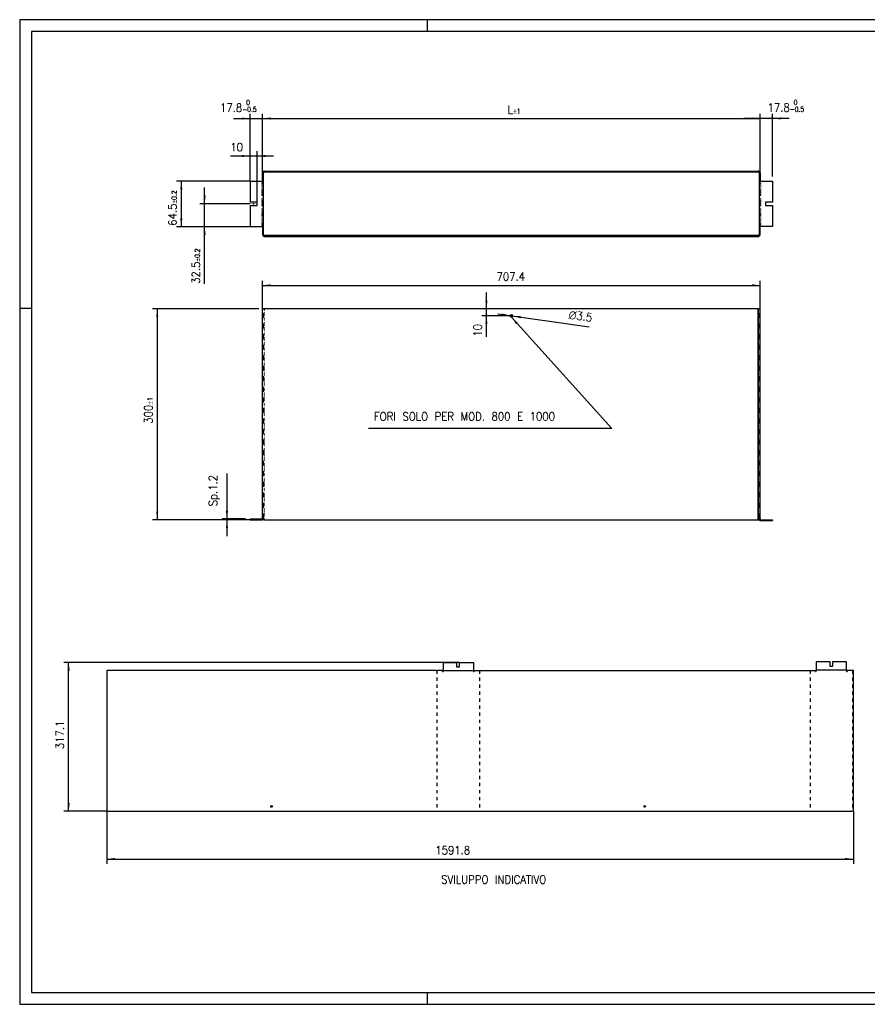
# Model space of a CAD drawing. Header units: inches. Extents: x -133 to 461, y 320 to 740.
# Tile 1 of 3: x -133 to 228, y 320 to 740. Entities that reach past the tile are written whole.
import ezdxf

# ---------------------------------------------------------------- set-up
doc = ezdxf.new("R2010")
doc.units = ezdxf.units.IN
for name, pattern in [('DASHED', [15, 7, -8]), ('DOT_CENTER', [14, 12, -1, 0, -1]), ('DOTTED', [1, 0, -1])]:
    doc.linetypes.add(name, pattern=pattern)
doc.layers.add('1', color=7, linetype='Continuous')
doc.styles.add('CONVERTER_11', font='txt.shx', dxfattribs={"width": 0.9})
doc.dimstyles.new('ME10_DIM_10', dxfattribs={"dimtxt": 11.666667, "dimasz": 11.666667, "dimexe": 6.666667, "dimexo": 0, "dimgap": 6.666667, "dimtad": 1, "dimdec": 1, "dimdsep": 46, "dimtxsty": 'CONVERTER_11', "dimsah": 1, "dimcen": 0.09, "dimclrd": 2, "dimclre": 2, "dimclrt": 7, "dimadec": 0, "dimazin": 0, "dimtfac": 1, "dimtdec": 4, "dimtix": 1, "dimtmove": 0, "dimatfit": 3, "dimfxl": 1, "dimtolj": 1, "dimtzin": 0, "dimarcsym": 0})
doc.dimstyles.new('ME10_DIM_11', dxfattribs={"dimtxt": 11.666667, "dimasz": 11.666667, "dimexe": 6.666667, "dimexo": 6.666667, "dimgap": 6.666667, "dimtad": 1, "dimdsep": 46, "dimtxsty": 'CONVERTER_11', "dimsah": 1, "dimcen": 0.09, "dimclrd": 2, "dimclre": 2, "dimclrt": 7, "dimadec": 0, "dimazin": 0, "dimtfac": 1, "dimtdec": 4, "dimtix": 1, "dimtmove": 0, "dimatfit": 3, "dimfxl": 1, "dimtolj": 1, "dimtzin": 0, "dimarcsym": 0})
doc.dimstyles.new('ME10_DIM_12', dxfattribs={"dimtxt": 11.666667, "dimasz": 11.666667, "dimexe": 6.666667, "dimexo": 6.666667, "dimgap": 6.666667, "dimtad": 1, "dimdsep": 46, "dimtxsty": 'CONVERTER_11', "dimsah": 1, "dimcen": 0.09, "dimclrd": 2, "dimclre": 2, "dimclrt": 7, "dimadec": 0, "dimazin": 0, "dimtol": 1, "dimtp": 1, "dimtm": 1, "dimtfac": 0.6, "dimtdec": 0, "dimtix": 1, "dimtmove": 0, "dimatfit": 3, "dimfxl": 1, "dimtolj": 1, "dimtzin": 0, "dimarcsym": 0})
doc.dimstyles.new('ME10_DIM_13', dxfattribs={"dimtxt": 11.666667, "dimasz": 11.666667, "dimexe": 6.666667, "dimexo": 0, "dimgap": 6.666667, "dimtad": 1, "dimdec": 1, "dimdsep": 46, "dimtxsty": 'CONVERTER_11', "dimsah": 1, "dimcen": 0.09, "dimclrd": 2, "dimclre": 2, "dimclrt": 7, "dimadec": 0, "dimazin": 0, "dimtfac": 1, "dimtdec": 4, "dimtix": 1, "dimtmove": 0, "dimatfit": 3, "dimfxl": 1, "dimtolj": 1, "dimtzin": 0, "dimarcsym": 0})
doc.dimstyles.new('ME10_DIM_19', dxfattribs={"dimtxt": 11.666667, "dimasz": 11.666667, "dimexe": 6.666667, "dimexo": 0, "dimgap": 6.666667, "dimtad": 1, "dimdec": 1, "dimdsep": 46, "dimtxsty": 'CONVERTER_11', "dimsah": 1, "dimcen": 0.09, "dimclrd": 2, "dimclre": 2, "dimclrt": 7, "dimadec": 0, "dimazin": 0, "dimtol": 1, "dimtp": 0.2, "dimtm": 0.2, "dimtfac": 0.6, "dimtdec": 1, "dimtix": 1, "dimtmove": 0, "dimatfit": 3, "dimfxl": 1, "dimtolj": 1, "dimtzin": 0, "dimarcsym": 0})
doc.dimstyles.new('ME10_DIM_20', dxfattribs={"dimtxt": 11.666667, "dimasz": 11.666667, "dimexe": 6.666667, "dimexo": 0, "dimgap": 6.666667, "dimtad": 1, "dimdec": 1, "dimdsep": 46, "dimtxsty": 'CONVERTER_11', "dimsah": 1, "dimcen": 0.09, "dimclrd": 2, "dimclre": 2, "dimclrt": 7, "dimadec": 0, "dimazin": 0, "dimtfac": 1, "dimtdec": 4, "dimtix": 1, "dimtmove": 0, "dimatfit": 3, "dimfxl": 1, "dimtolj": 1, "dimtzin": 0, "dimarcsym": 0})
doc.dimstyles.new('ME10_DIM_21', dxfattribs={"dimtxt": 11.666667, "dimasz": 11.666667, "dimexe": 6.666667, "dimexo": 0, "dimgap": 6.666667, "dimtad": 1, "dimdec": 1, "dimdsep": 46, "dimtxsty": 'CONVERTER_11', "dimsah": 1, "dimcen": 0.09, "dimclrd": 2, "dimclre": 2, "dimclrt": 7, "dimadec": 0, "dimazin": 0, "dimtol": 1, "dimtp": 0.2, "dimtm": 0.2, "dimtfac": 0.6, "dimtdec": 1, "dimtix": 1, "dimtmove": 0, "dimatfit": 3, "dimfxl": 1, "dimtolj": 1, "dimtzin": 0, "dimarcsym": 0})
doc.dimstyles.new('ME10_DIM_22', dxfattribs={"dimtxt": 11.666667, "dimasz": 11.666667, "dimexe": 6.666667, "dimexo": 6.666667, "dimgap": 6.666667, "dimtad": 1, "dimdsep": 46, "dimtxsty": 'CONVERTER_11', "dimsah": 1, "dimcen": 0.09, "dimclrd": 2, "dimclre": 2, "dimclrt": 7, "dimadec": 0, "dimazin": 0, "dimtol": 1, "dimtm": 0.5, "dimtfac": 0.6, "dimtdec": 0, "dimtix": 1, "dimtmove": 0, "dimatfit": 3, "dimfxl": 1, "dimtolj": 1, "dimtzin": 0, "dimarcsym": 0})
doc.dimstyles.new('ME10_DIM_23', dxfattribs={"dimtxt": 11.666667, "dimasz": 11.666667, "dimexe": 6.666667, "dimexo": 6.666667, "dimgap": 6.666667, "dimtad": 1, "dimdsep": 46, "dimtxsty": 'CONVERTER_11', "dimsah": 1, "dimcen": 0.09, "dimclrd": 2, "dimclre": 2, "dimclrt": 7, "dimadec": 0, "dimazin": 0, "dimtol": 1, "dimtm": 0.5, "dimtfac": 0.6, "dimtdec": 0, "dimtix": 1, "dimtmove": 0, "dimatfit": 3, "dimfxl": 1, "dimtolj": 1, "dimtzin": 0, "dimarcsym": 0})
doc.dimstyles.new('ME10_DIM_24', dxfattribs={"dimtxt": 11.666667, "dimasz": 11.666667, "dimexe": 6.666667, "dimexo": 6.666667, "dimgap": 6.666667, "dimtad": 1, "dimdsep": 46, "dimtxsty": 'CONVERTER_11', "dimsah": 1, "dimcen": 0.09, "dimclrd": 2, "dimclre": 2, "dimclrt": 7, "dimadec": 0, "dimazin": 0, "dimtol": 1, "dimtp": 1, "dimtm": 1, "dimtfac": 0.6, "dimtdec": 0, "dimtix": 1, "dimtmove": 0, "dimatfit": 3, "dimfxl": 1, "dimtolj": 1, "dimtzin": 0, "dimarcsym": 0})
doc.dimstyles.new('ME10_DIM_25', dxfattribs={"dimtxt": 17.5, "dimasz": 17.5, "dimexe": 10, "dimexo": 0, "dimgap": 10, "dimtad": 1, "dimdec": 1, "dimdsep": 46, "dimtxsty": 'CONVERTER_11', "dimsah": 1, "dimcen": 0.09, "dimclrd": 2, "dimclre": 2, "dimclrt": 7, "dimadec": 0, "dimazin": 0, "dimtfac": 1, "dimtdec": 4, "dimtix": 1, "dimtmove": 0, "dimatfit": 3, "dimfxl": 1, "dimtolj": 1, "dimtzin": 0, "dimarcsym": 0})
doc.dimstyles.new('ME10_DIM_26', dxfattribs={"dimtxt": 17.5, "dimasz": 17.5, "dimexe": 10, "dimexo": 0, "dimgap": 10, "dimtad": 1, "dimdec": 1, "dimdsep": 46, "dimtxsty": 'CONVERTER_11', "dimsah": 1, "dimcen": 0.09, "dimclrd": 2, "dimclre": 2, "dimclrt": 7, "dimadec": 0, "dimazin": 0, "dimtfac": 1, "dimtdec": 4, "dimtix": 1, "dimtmove": 0, "dimatfit": 3, "dimfxl": 1, "dimtolj": 1, "dimtzin": 0, "dimarcsym": 0})
doc.dimstyles.get("Standard").update_dxf_attribs({"dimtxt": 0.18, "dimasz": 0.18, "dimexe": 0.18, "dimexo": 0.0625, "dimgap": 0.09, "dimtad": 0, "dimtih": 1, "dimtoh": 1, "dimdec": 4, "dimzin": 0, "dimdsep": 46, "dimtxsty": 'Standard', "dimcen": 0.09, "dimadec": 0, "dimazin": 0, "dimtfac": 1, "dimtdec": 4, "dimtofl": 0, "dimtmove": 0, "dimatfit": 3, "dimfxl": 1, "dimtolj": 1, "dimtzin": 0, "dimarcsym": 0})

# ---------------------------------------------------------------- blocks, each defined once
blk = doc.blocks.new('Cannocchiale_uscita_aria_1__1', base_point=(625.9, 2055.2))
at = {"color": 7, "linetype": 'Continuous'}
for p, q in [((-99.3, 1757.2), (-99.3, 2055.2)), ((-98.1, 2055.2), (-99.3, 2055.2)), ((-96.6, 2055.2), (-98.1, 2055.2)), ((605.4, 2055.2), (-96.6, 2055.2)), ((605.4, 2055.2), (606.9, 2055.2)), ((605.4, 2055.2), (605.4, 2055.2)), ((605.4, 2055.2), (605.4, 1755.2)), ((605.4, 1755.2), (605.4, 2055.2)), ((606.9, 2055.2), (608.1, 2055.2)), ((608.1, 1757.2), (608.1, 2055.2)), ((-117.1, 1756.4), (-107.1, 1756.4)), ((-117.1, 1755.2), (-117.1, 1756.4)), ((-117.1, 1755.2), (-107.1, 1755.2)), ((-107.1, 1756.4), (-100.1, 1756.4)), ((-107.1, 1755.2), (-100.1, 1755.2)), ((-99.3, 1755.4), (-99.3, 1757.2)), ((-99.3, 1755.2), (-99.3, 1755.4)), ((-98.1, 1755.2), (-99.3, 1755.2)), ((-96.6, 1755.2), (-98.1, 1755.2)), ((-96.6, 1755.2), (605.4, 1755.2)), ((605.4, 1755.2), (606.9, 1755.2)), ((605.4, 1755.2), (605.4, 1755.2)), ((606.9, 1755.2), (608.1, 1755.2)), ((608.1, 1757.2), (608.1, 1756)), ((608.1, 1756), (608.1, 1755.2)), ((608.9, 1755.2), (615.9, 1755.2)), ((608.9, 1754), (615.9, 1754)), ((615.9, 1755.2), (625.9, 1755.2)), ((615.9, 1754), (625.9, 1754)), ((625.9, 1755.2), (625.9, 1754))]:
    blk.add_line(p, q, dxfattribs=at)
at = {"color": 5, "linetype": 'DASHED'}
for p, q in [((-98.1, 1757.2), (-98.1, 2055.2)), ((606.9, 1757.2), (606.9, 2055.2)), ((-107.1, 1755.2), (-107.1, 1756.4)), ((-98.1, 1757.2), (-99.3, 1757.2)), ((-98.1, 1757.2), (-98.1, 1755.2)), ((606.9, 1756), (606.9, 1757.2)), ((606.9, 1757.2), (608.1, 1757.2)), ((606.9, 1755.2), (606.9, 1756)), ((615.9, 1754), (615.9, 1755.2))]:
    blk.add_line(p, q, dxfattribs=at)
at = {"color": 3, "linetype": 'DOTTED'}
blk.add_line((-96.6, 1755.2), (-96.6, 2055.2), dxfattribs=at)
at = {"color": 7, "linetype": 'Continuous'}
blk.add_circle((254.4, 2045.2), 1.75, dxfattribs=at)
for centre, radius, start, end in [((-100.1, 1757.2), 0.8, 270, 0), ((-100.1, 1757.2), 2, 270, 293.5782), ((608.9, 1756), 2, 203.5782, 270), ((608.9, 1756), 0.8, 180, 270)]:
    blk.add_arc(centre, radius, start, end, dxfattribs=at)
at = {"color": 5, "linetype": 'DASHED'}
for centre, start, end in [((-100.1, 1757.2), 293.5782, 0), ((608.9, 1756), 180, 203.5782)]:
    blk.add_arc(centre, 2, start, end, dxfattribs=at)
at = {"layer": '1', "color": 30, "linetype": 'DOT_CENTER', "const_width": 0.25}
for points in [[(256.3, 2045.2), (252.5, 2045.2)], [(254.4, 2055.2), (254.4, 1757.2)], [(254.4, 2047.2), (254.4, 2043.3)]]:
    blk.add_lwpolyline(points, dxfattribs=at)
blk = doc.blocks.new('*D14')
at = {"layer": '1', "color": 2, "linetype": 'Continuous'}
for p, q in [((219, 2055.2), (219, 2078.6)), ((605.4, 2055.2), (212.3, 2055.2)), ((256.3, 2045.2), (212.3, 2045.2)), ((219, 2045.2), (219, 2055.2)), ((219, 2015.6), (219, 2045.2))]:
    blk.add_line(p, q, dxfattribs=at)
at = {"layer": '1', "color": 2}
for points in [[(217.4, 2066.9), (220.5, 2066.9), (219, 2055.2)], [(220.5, 2033.6), (217.4, 2033.6), (219, 2045.2)]]:
    blk.add_solid(points, dxfattribs=at)
at = {"layer": '1', "color": 7, "insert": (212.3, 2015.6), "char_height": 11.67, "attachment_point": 7, "rotation": 90, "line_spacing_factor": 0.60024, "style": 'CONVERTER_11'}
blk.add_mtext('10', dxfattribs=at)
blk = doc.blocks.new('*D15')
at = {"layer": '1', "color": 2, "linetype": 'Continuous'}
for p, q in [((-150, 1820.9), (-150, 1756.4)), ((-123.7, 1756.4), (-156.6, 1756.4)), ((-113.7, 1755.2), (-156.6, 1755.2)), ((-150, 1756.4), (-150, 1755.2)), ((-150, 1755.2), (-150, 1731.9))]:
    blk.add_line(p, q, dxfattribs=at)
at = {"layer": '1', "color": 2}
for points in [[(-151.5, 1768.1), (-148.4, 1768.1), (-150, 1756.4)], [(-148.4, 1743.6), (-151.5, 1743.6), (-150, 1755.2)]]:
    blk.add_solid(points, dxfattribs=at)
at = {"layer": '1', "color": 7, "insert": (-160.1, 1774.4), "char_height": 11.667, "attachment_point": 7, "rotation": 90, "line_spacing_factor": 0.60024, "style": 'CONVERTER_11'}
blk.add_mtext('\\C7;Sp.\\C7;1.2', dxfattribs=at)
blk = doc.blocks.new('*D16')
at = {"layer": '1', "color": 2, "linetype": 'Continuous'}
for p, q in [((-104.7, 2055.2), (-255.8, 2055.2)), ((-249.1, 2055.2), (-249.1, 1755.2)), ((-123.7, 1755.2), (-255.8, 1755.2))]:
    blk.add_line(p, q, dxfattribs=at)
at = {"layer": '1', "color": 2}
for points in [[(-247.6, 2043.6), (-250.6, 2043.6), (-249.1, 2055.2)], [(-250.6, 1766.9), (-247.6, 1766.9), (-249.1, 1755.2)]]:
    blk.add_solid(points, dxfattribs=at)
at = {"layer": '1', "color": 7, "insert": (-255.8, 1891.8), "char_height": 11.667, "attachment_point": 7, "rotation": 90, "line_spacing_factor": 0.60024, "style": 'CONVERTER_11'}
blk.add_mtext('\\C7;300\\C7;\\H7;{\\Fgdt;`}1', dxfattribs=at)
blk = doc.blocks.new('*D17')
at = {"layer": '1', "color": 2, "linetype": 'Continuous'}
for p, q in [((-99.3, 2055.2), (-99.3, 2095.2)), ((-99.3, 2088.6), (608.1, 2088.6)), ((608.1, 2055.2), (608.1, 2095.2))]:
    blk.add_line(p, q, dxfattribs=at)
at = {"layer": '1', "color": 2}
for points in [[(-87.6, 2090.1), (-87.6, 2087), (-99.3, 2088.6)], [(596.5, 2087), (596.5, 2090.1), (608.1, 2088.6)]]:
    blk.add_solid(points, dxfattribs=at)
at = {"layer": '1', "color": 7, "insert": (233.3, 2095.2), "char_height": 11.67, "attachment_point": 7, "rotation": 0.0001, "line_spacing_factor": 0.60024, "style": 'CONVERTER_11'}
blk.add_mtext('707.4', dxfattribs=at)
blk = doc.blocks.new('*D18')
at = {"layer": '1', "color": 2, "linetype": 'Continuous'}
blk.add_line((235.3, 2047.9), (365.2, 2029.8), dxfattribs=at)
at = {"layer": '1', "color": 2}
for points in [[(240.9, 2045.6), (241.3, 2048.6), (252.7, 2045.5)], [(267.9, 2044.9), (267.5, 2041.9), (256.1, 2045)]]:
    blk.add_solid(points, dxfattribs=at)
at = {"layer": '1', "color": 7, "insert": (326.1, 2042), "char_height": 11.667, "attachment_point": 7, "rotation": 352.0573, "line_spacing_factor": 0.60024, "style": 'CONVERTER_11'}
blk.add_mtext('\\C7; {\\Fgdt;n}\\C7;3.5', dxfattribs=at)
blk = doc.blocks.new('SLOT_CENTER')
at = {"layer": '1', "color": 7}
blk.add_point((-112.1, 2204.5), dxfattribs=at)
blk = doc.blocks.new('Cannocchiale_uscita_aria_1__3', base_point=(625.9, 2251))
at = {"color": 7, "linetype": 'Continuous'}
for p, q in [((-99.3, 2238), (-99.3, 2248.3)), ((-98.1, 2238), (-98.1, 2248.3)), ((-96.6, 2251), (252.7, 2251)), ((-96.6, 2249.8), (252.7, 2249.8)), ((252.7, 2251), (256.2, 2251)), ((252.7, 2249.8), (256.2, 2249.8)), ((256.2, 2251), (605.4, 2251)), ((256.2, 2249.8), (605.4, 2249.8)), ((605.4, 2251), (605.4, 2249.8)), ((605.4, 2249.8), (605.4, 2251)), ((606.9, 2248.3), (606.9, 2238)), ((608.1, 2248.3), (608.1, 2238)), ((-117.1, 2236.5), (-117.1, 2207)), ((-117.1, 2236.5), (-100.1, 2236.5)), ((-99.3, 2236.5), (-100.1, 2236.5)), ((-99.3, 2238), (-99.3, 2236.5)), ((-98.1, 2238), (-99.3, 2238)), ((-98.1, 2236.5), (-99.3, 2236.5)), ((-98.1, 2236.5), (-98.1, 2238)), ((-98.1, 2172), (-98.1, 2236.5)), ((606.9, 2238), (606.9, 2236.5)), ((608.1, 2238), (606.9, 2238)), ((608.1, 2236.5), (606.9, 2236.5)), ((606.9, 2236.5), (606.9, 2172)), ((608.1, 2236.5), (608.1, 2238)), ((608.9, 2236.5), (608.1, 2236.5)), ((608.9, 2236.5), (625.9, 2236.5)), ((625.9, 2236.5), (625.9, 2207)), ((-107.1, 2207), (-117.1, 2207)), ((-117.1, 2202), (-117.1, 2172)), ((-117.1, 2202), (-107.1, 2202)), ((-107.1, 2202), (-107.1, 2207)), ((625.9, 2207), (615.9, 2207)), ((615.9, 2207), (615.9, 2202)), ((615.9, 2202), (625.9, 2202)), ((625.9, 2202), (625.9, 2172)), ((-117.1, 2172), (-100.1, 2172)), ((-99.3, 2172), (-100.1, 2172)), ((-98.1, 2172), (-99.3, 2172)), ((-99.3, 2172), (-99.3, 2170.5)), ((-99.3, 2170.5), (-98.1, 2170.5)), ((-99.3, 2170.5), (-99.3, 2160.7)), ((-98.1, 2170.5), (-98.1, 2172)), ((-98.1, 2160.7), (-98.1, 2170.5)), ((608.1, 2172), (606.9, 2172)), ((606.9, 2172), (606.9, 2170.5)), ((606.9, 2170.5), (608.1, 2170.5)), ((606.9, 2170.5), (606.9, 2160.7)), ((608.9, 2172), (608.1, 2172)), ((608.1, 2170.5), (608.1, 2172)), ((608.1, 2160.7), (608.1, 2170.5)), ((625.9, 2172), (608.9, 2172)), ((252.7, 2159.2), (-96.6, 2159.2)), ((-96.6, 2158), (252.7, 2158)), ((256.2, 2159.2), (252.7, 2159.2)), ((252.7, 2158), (256.2, 2158)), ((605.4, 2159.2), (256.2, 2159.2)), ((256.2, 2158), (605.4, 2158))]:
    blk.add_line(p, q, dxfattribs=at)
at = {"color": 5, "linetype": 'DASHED'}
for p, q in [((252.7, 2251), (252.7, 2249.8)), ((256.2, 2251), (256.2, 2249.8)), ((-99.3, 2172), (-99.3, 2236.5)), ((608.1, 2172), (608.1, 2236.5)), ((252.7, 2159.2), (252.7, 2158)), ((256.2, 2159.2), (256.2, 2158))]:
    blk.add_line(p, q, dxfattribs=at)
at = {"color": 3, "linetype": 'DOTTED'}
for p, q in [((-100.1, 2172), (-100.1, 2236.5)), ((608.9, 2172), (608.9, 2236.5))]:
    blk.add_line(p, q, dxfattribs=at)
at = {"color": 7, "linetype": 'Continuous'}
for centre, radius, start, end in [((-96.6, 2248.3), 2.7, 90, 180), ((-96.6, 2248.3), 1.5, 90, 180), ((605.4, 2248.3), 2.7, 0, 90), ((605.4, 2248.3), 1.5, 0, 90), ((-96.6, 2160.7), 2.7, 180, 270), ((-96.6, 2160.7), 1.5, 180, 270), ((605.4, 2160.7), 1.5, 270, 0), ((605.4, 2160.7), 2.7, 270, 0)]:
    blk.add_arc(centre, radius, start, end, dxfattribs=at)
at = {"layer": '1', "color": 30, "linetype": 'DOT_CENTER', "const_width": 0.25}
for points in [[(254.4, 2295.9), (254.4, 2115.9)], [(254.4, 2251), (254.4, 2249.8)], [(-117.1, 2204.5), (-107.1, 2204.5)], [(254.4, 2159.2), (254.4, 2158)]]:
    blk.add_lwpolyline(points, dxfattribs=at)
at = {"layer": '1'}
blk.add_blockref('SLOT_CENTER', (0, 0), dxfattribs=at)
blk = doc.blocks.new('*D24')
at = {"layer": '1', "color": 2, "linetype": 'Continuous'}
for p, q in [((-181.7, 2204.5), (-181.7, 2227.9)), ((-117.1, 2204.5), (-188.4, 2204.5)), ((-181.7, 2172), (-181.7, 2204.5)), ((-117.1, 2172), (-188.4, 2172)), ((-181.7, 2090.7), (-181.7, 2172))]:
    blk.add_line(p, q, dxfattribs=at)
at = {"layer": '1', "color": 2}
for points in [[(-183.2, 2216.2), (-180.2, 2216.2), (-181.7, 2204.5)], [(-180.2, 2160.4), (-183.2, 2160.4), (-181.7, 2172)]]:
    blk.add_solid(points, dxfattribs=at)
at = {"layer": '1', "color": 7, "insert": (-188.4, 2090.7), "char_height": 11.667, "attachment_point": 7, "rotation": 90, "line_spacing_factor": 0.60024, "style": 'CONVERTER_11'}
blk.add_mtext('\\C7;32.5\\C7;\\H7;{\\Fgdt;`}0.2', dxfattribs=at)
blk = doc.blocks.new('*D25')
at = {"layer": '1', "color": 2, "linetype": 'Continuous'}
for p, q in [((-117.1, 2272.5), (-145.1, 2272.5)), ((-117.1, 2236.5), (-117.1, 2279.2)), ((-107.1, 2272.5), (-117.1, 2272.5)), ((-107.1, 2207), (-107.1, 2279.2)), ((-83.7, 2272.5), (-107.1, 2272.5))]:
    blk.add_line(p, q, dxfattribs=at)
at = {"layer": '1', "color": 2}
for points in [[(-128.7, 2271), (-128.7, 2274), (-117.1, 2272.5)], [(-95.4, 2274), (-95.4, 2271), (-107.1, 2272.5)]]:
    blk.add_solid(points, dxfattribs=at)
at = {"layer": '1', "color": 7, "insert": (-145.1, 2279.2), "char_height": 11.67, "attachment_point": 7, "rotation": 0.0001, "line_spacing_factor": 0.60024, "style": 'CONVERTER_11'}
blk.add_mtext('10', dxfattribs=at)
blk = doc.blocks.new('*D26')
at = {"layer": '1', "color": 2, "linetype": 'Continuous'}
for p, q in [((-117.1, 2236.5), (-221.5, 2236.5)), ((-214.9, 2236.5), (-214.9, 2172)), ((-117.1, 2172), (-221.5, 2172))]:
    blk.add_line(p, q, dxfattribs=at)
at = {"layer": '1', "color": 2}
for points in [[(-213.3, 2224.9), (-216.4, 2224.9), (-214.9, 2236.5)], [(-216.4, 2183.7), (-213.3, 2183.7), (-214.9, 2172)]]:
    blk.add_solid(points, dxfattribs=at)
at = {"layer": '1', "color": 7, "insert": (-221.5, 2173.3), "char_height": 11.667, "attachment_point": 7, "rotation": 90, "line_spacing_factor": 0.60024, "style": 'CONVERTER_11'}
blk.add_mtext('\\C7;64.5\\C7;\\H7;{\\Fgdt;`}0.2', dxfattribs=at)
blk = doc.blocks.new('*D27')
at = {"layer": '1', "color": 2, "linetype": 'Continuous'}
for p, q in [((608.1, 2325.9), (584.8, 2325.9)), ((608.1, 2244.7), (608.1, 2332.6)), ((625.9, 2325.9), (608.1, 2325.9)), ((625.9, 2243.2), (625.9, 2332.6)), ((649.3, 2325.9), (625.9, 2325.9))]:
    blk.add_line(p, q, dxfattribs=at)
at = {"layer": '1', "color": 2}
for points in [[(596.5, 2324.4), (596.5, 2327.4), (608.1, 2325.9)], [(637.6, 2327.4), (637.6, 2324.4), (625.9, 2325.9)]]:
    blk.add_solid(points, dxfattribs=at)
at = {"layer": '1', "color": 7, "insert": (618.7, 2335.5), "char_height": 11.667, "attachment_point": 7, "rotation": 0.0001, "line_spacing_factor": 0.60024, "style": 'CONVERTER_11'}
blk.add_mtext('\\C7;17.8\\C7;\\H7;\\S 0^ -0.5;', dxfattribs=at)
blk = doc.blocks.new('*D28')
at = {"layer": '1', "color": 2, "linetype": 'Continuous'}
for p, q in [((-140.4, 2325.7), (-117.1, 2325.7)), ((-117.1, 2243.2), (-117.1, 2332.4)), ((-117.1, 2325.7), (-99.3, 2325.7)), ((-99.3, 2244.7), (-99.3, 2332.4)), ((-99.3, 2325.7), (-75.9, 2325.7))]:
    blk.add_line(p, q, dxfattribs=at)
at = {"layer": '1', "color": 2}
for points in [[(-128.7, 2324.2), (-128.7, 2327.3), (-117.1, 2325.7)], [(-87.6, 2327.3), (-87.6, 2324.2), (-99.3, 2325.7)]]:
    blk.add_solid(points, dxfattribs=at)
at = {"layer": '1', "color": 7, "insert": (-159.7, 2335.3), "char_height": 11.667, "attachment_point": 7, "rotation": 0.0001, "line_spacing_factor": 0.60024, "style": 'CONVERTER_11'}
blk.add_mtext('\\C7;17.8\\C7;\\H7;\\S 0^ -0.5;', dxfattribs=at)
blk = doc.blocks.new('*D29')
at = {"layer": '1', "color": 2, "linetype": 'Continuous'}
for p, q in [((-99.3, 2255), (-99.3, 2332.6)), ((-99.3, 2325.9), (608.1, 2325.9)), ((608.1, 2244.7), (608.1, 2332.6))]:
    blk.add_line(p, q, dxfattribs=at)
at = {"layer": '1', "color": 2}
for points in [[(-87.6, 2327.4), (-87.6, 2324.4), (-99.3, 2325.9)], [(596.5, 2324.4), (596.5, 2327.4), (608.1, 2325.9)]]:
    blk.add_solid(points, dxfattribs=at)
at = {"layer": '1', "color": 7, "insert": (249.2, 2332.6), "char_height": 11.667, "attachment_point": 7, "rotation": 0.0001, "line_spacing_factor": 0.60024, "style": 'CONVERTER_11'}
blk.add_mtext('\\C7;L\\C7;\\H7;{\\Fgdt;`}1', dxfattribs=at)
blk = doc.blocks.new('upside', base_point=(-480.8, 2011.5))
at = {"color": 7, "linetype": 'Continuous'}
for p, q in [((-480.8, 2311.5), (-480.8, 2011.5)), ((221.2, 2311.5), (-480.8, 2311.5)), ((221.2, 2311.5), (224.3, 2311.5)), ((234.6, 2311.5), (224.3, 2311.5)), ((234.6, 2309.5), (234.6, 2311.5)), ((236.1, 2328.6), (236.1, 2311.6)), ((236.1, 2328.6), (265.6, 2328.6)), ((236.1, 2311.6), (236.1, 2309.5)), ((265.6, 2318.6), (265.6, 2328.6)), ((270.6, 2318.6), (265.6, 2318.6)), ((270.6, 2328.6), (270.6, 2318.6)), ((270.6, 2328.6), (300.6, 2328.6)), ((300.6, 2328.6), (300.6, 2311.6)), ((300.6, 2311.6), (300.6, 2309.5)), ((302.1, 2311.5), (302.1, 2309.5)), ((302.1, 2311.5), (311.9, 2311.5)), ((311.9, 2311.5), (315.1, 2311.5)), ((315.1, 2311.5), (1017.1, 2311.5)), ((1017.1, 2311.5), (1020.3, 2311.5)), ((1020.3, 2311.5), (1030.1, 2311.5)), ((1030.1, 2309.5), (1030.1, 2311.5)), ((1031.6, 2329.8), (1031.6, 2312.8)), ((1061.6, 2329.8), (1031.6, 2329.8)), ((1031.6, 2310.7), (1031.6, 2312.8)), ((1031.6, 2309.5), (1031.6, 2310.7)), ((1061.6, 2319.8), (1061.6, 2329.8)), ((1066.6, 2319.8), (1061.6, 2319.8)), ((1066.6, 2329.8), (1066.6, 2319.8)), ((1096.1, 2329.8), (1066.6, 2329.8)), ((1096.1, 2312.8), (1096.1, 2329.8)), ((1096.1, 2310.7), (1096.1, 2312.8)), ((1096.1, 2310.7), (1096.1, 2309.5)), ((1107.9, 2311.5), (1097.6, 2311.5)), ((1097.6, 2311.5), (1097.6, 2309.5)), ((1111, 2311.5), (1107.9, 2311.5)), ((1111, 2011.5), (1111, 2311.5)), ((234.6, 2309.5), (236.1, 2309.5)), ((300.6, 2309.5), (302.1, 2309.5)), ((1030.1, 2309.5), (1031.6, 2309.5)), ((1096.1, 2309.5), (1097.6, 2309.5)), ((-480.8, 2011.5), (221.2, 2011.5)), ((221.2, 2011.5), (224.3, 2011.5)), ((224.3, 2011.5), (311.9, 2011.5)), ((311.9, 2011.5), (315.1, 2011.5)), ((315.1, 2011.5), (1017.1, 2011.5)), ((1017.1, 2011.5), (1020.3, 2011.5)), ((1020.3, 2011.5), (1107.9, 2011.5)), ((1111, 2011.5), (1107.9, 2011.5))]:
    blk.add_line(p, q, dxfattribs=at)
at = {"color": 4, "linetype": 'DASHED'}
for p, q in [((222.7, 2311.5), (222.7, 2011.5)), ((313.5, 2311.5), (313.5, 2011.5)), ((1018.7, 2311.5), (1018.7, 2011.5)), ((1109.5, 2311.5), (1109.5, 2011.5))]:
    blk.add_line(p, q, dxfattribs=at)
at = {"color": 4, "linetype": 'Continuous'}
for p, q in [((300.6, 2310.6), (236.1, 2310.6)), ((1096.1, 2311.8), (1031.6, 2311.8))]:
    blk.add_line(p, q, dxfattribs=at)
at = {"color": 7, "linetype": 'Continuous'}
for centre in [(-129.8, 2021.5), (666.1, 2021.5)]:
    blk.add_circle(centre, 1.75, dxfattribs=at)
blk = doc.blocks.new('Cannocchiale_uscita_aria_1__4', base_point=(-480.8, 2011.5))
blk.add_blockref('upside', (-480.8, 2011.5))
blk = doc.blocks.new('*D30')
at = {"layer": '1', "color": 2, "linetype": 'Continuous'}
for p, q in [((270.6, 2328.6), (-572.5, 2328.6)), ((-562.5, 2011.5), (-562.5, 2328.6)), ((-480.8, 2011.5), (-572.5, 2011.5))]:
    blk.add_line(p, q, dxfattribs=at)
at = {"layer": '1', "color": 2}
for points in [[(-560.2, 2311.1), (-564.8, 2311.1), (-562.5, 2328.6)], [(-564.8, 2029), (-560.2, 2029), (-562.5, 2011.5)]]:
    blk.add_solid(points, dxfattribs=at)
at = {"layer": '1', "color": 7, "insert": (-572.5, 2143.6), "char_height": 17.5, "attachment_point": 7, "rotation": 90, "line_spacing_factor": 0.60024, "style": 'CONVERTER_11'}
blk.add_mtext('317.1', dxfattribs=at)
blk = doc.blocks.new('*D31')
at = {"layer": '1', "color": 2, "linetype": 'Continuous'}
for p, q in [((-480.8, 2011.5), (-480.8, 1899.3)), ((1111, 2011.5), (1111, 1899.3)), ((-480.8, 1909.3), (1111, 1909.3))]:
    blk.add_line(p, q, dxfattribs=at)
at = {"layer": '1', "color": 2}
for points in [[(-463.3, 1911.6), (-463.3, 1907), (-480.8, 1909.3)], [(1093.5, 1907), (1093.5, 1911.6), (1111, 1909.3)]]:
    blk.add_solid(points, dxfattribs=at)
at = {"layer": '1', "color": 7, "insert": (219.6, 1919.3), "char_height": 17.5, "attachment_point": 7, "rotation": 0.0001, "line_spacing_factor": 0.60024, "style": 'CONVERTER_11'}
blk.add_mtext('1591.8', dxfattribs=at)
blk = doc.blocks.new('format_A2', base_point=(165.78, 98.08))
at = {"layer": '1', "color": 2, "linetype": 'Continuous'}
for p, q in [((250.61, 739.89), (-133.39, 739.89)), ((-133.39, 739.89), (-133.39, 616.89)), ((40.61, 734.89), (40.61, 739.89)), ((-133.39, 616.89), (-133.39, 319.89)), ((-133.39, 616.89), (-128.39, 616.89)), ((40.61, 319.89), (40.61, 324.89)), ((-133.39, 319.89), (250.61, 319.89))]:
    blk.add_line(p, q, dxfattribs=at)
at = {"layer": '1', "color": 7, "linetype": 'Continuous'}
for p, q in [((250.61, 734.89), (-128.39, 734.89)), ((-128.39, 734.89), (-128.39, 616.89)), ((-128.39, 616.89), (-128.39, 324.89)), ((-128.39, 324.89), (250.61, 324.89))]:
    blk.add_line(p, q, dxfattribs=at)
blk = doc.blocks.new('Anteriore1', base_point=(254.438, 652.447))
at = {"layer": '1', "color": 2}
blk.add_solid([(263.388, 2035.681), (261.105, 2033.626), (254.438, 2043.322)], dxfattribs=at)
blk.add_blockref('Cannocchiale_uscita_aria_1__1', (625.938, 2055.247))
at = {"layer": '1'}
blk.add_blockref('*D18', (0, 0), dxfattribs=at)
at = {"layer": '1', "color": 7, "style": 'CONVERTER_11', "width": 0.9}
blk.add_text('FORI SOLO PER MOD. 800 E 1000', height=11.66667, dxfattribs=at).set_placement((59.146, 1896.38))
at = {"layer": '1'}
dim = blk.add_linear_dim(base=(-99.262, 2088.581), p1=(608.138, 2055.247), p2=(-99.262, 2055.247), dimstyle='ME10_DIM_13', dxfattribs=at)
dim.commit()
dim.dimension.update_dxf_attribs({"geometry": '*D17', "text_midpoint": (254.438, 2101.081), "text_rotation": 0.000139})
for base, p1, p2, dimstyle, picture, middle in [((218.974, 2045.247), (605.388, 2055.247), (256.338, 2045.247), 'ME10_DIM_10', '*D14', (206.474, 2022.58)), ((-249.108, 2055.247), (-117.062, 1755.247), (-98.062, 2055.247), 'ME10_DIM_12', '*D16', (-261.608, 1912.179))]:
    dim = blk.add_linear_dim(base=base, p1=p1, p2=p2, angle=90, dimstyle=dimstyle, dxfattribs=at)
    dim.commit()
    dim.dimension.update_dxf_attribs({"geometry": picture, "text_midpoint": middle, "text_rotation": 90})
dim = blk.add_linear_dim(base=(-149.962, 1756.447), p1=(-107.062, 1755.247), p2=(-117.062, 1756.447), angle=90, dimstyle='ME10_DIM_11', override={"dimpost": 'Sp.<>'}, dxfattribs=at)
dim.commit()
dim.dimension.update_dxf_attribs({"geometry": '*D15', "text_midpoint": (-164.212, 1797.554), "text_rotation": 90})
at = {"layer": '1', "color": 2, "linetype": 'Continuous', "has_arrowhead": 0}
blk.add_leader([(254.438, 2043.322), (397.118, 1884.912), (51.118, 1884.912)], dimstyle='Standard', dxfattribs=at)
blk = doc.blocks.new('Superiore1', base_point=(254.438, 2206.539))
blk.add_blockref('Cannocchiale_uscita_aria_1__3', (625.938, 2251.039))
at = {"layer": '1'}
for base, p1, p2, dimstyle, picture, middle in [((-117.062, 2325.73), (-99.262, 2238.039), (-117.062, 2236.539), 'ME10_DIM_23', '*D28', (-133.486, 2341.146)), ((625.938, 2325.91), (608.138, 2238.039), (625.938, 2236.539), 'ME10_DIM_22', '*D27', (644.911, 2341.327)), ((-107.062, 2272.499), (-117.062, 2236.539), (-107.062, 2207.039), 'ME10_DIM_20', '*D25', (-138.054, 2284.999))]:
    dim = blk.add_linear_dim(base=base, p1=p1, p2=p2, dimstyle=dimstyle, dxfattribs=at)
    dim.commit()
    dim.dimension.update_dxf_attribs({"geometry": picture, "text_midpoint": middle, "text_rotation": 0.000139})
dim = blk.add_linear_dim(base=(-99.262, 2325.91), p1=(608.138, 2238.039), p2=(-99.262, 2248.339), text='L', dimstyle='ME10_DIM_24', dxfattribs=at)
dim.commit()
dim.dimension.update_dxf_attribs({"geometry": '*D29', "text_midpoint": (259.102, 2338.41), "text_rotation": 0.000139})
dim = blk.add_aligned_dim(p1=(-117.062, 2172.039), p2=(-117.062, 2236.539), distance=97.813, dimstyle='ME10_DIM_21', dxfattribs=at)
dim.commit()
dim.dimension.update_dxf_attribs({"geometry": '*D26', "text_midpoint": (-227.374, 2200.955), "text_rotation": 90})
dim = blk.add_linear_dim(base=(-181.691, 2172.039), p1=(-117.062, 2204.539), p2=(-117.062, 2172.039), angle=90, dimstyle='ME10_DIM_19', dxfattribs=at)
dim.commit()
dim.dimension.update_dxf_attribs({"geometry": '*D24', "text_midpoint": (-194.191, 2118.391), "text_rotation": 90})
blk = doc.blocks.new('sha-flat6', base_point=(315.12, 2170.67))
blk.add_blockref('Cannocchiale_uscita_aria_1__4', (-480.78, 2011.53))
at = {"layer": '1', "color": 7, "insert": (344.06, 1874.28), "char_height": 17.5, "attachment_point": 2, "line_spacing_factor": 1.320528, "style": 'CONVERTER_11'}
blk.add_mtext('SVILUPPO INDICATIVO', dxfattribs=at)
at = {"layer": '1'}
dim = blk.add_linear_dim(base=(-562.54, 2011.53), p1=(270.63, 2328.6), p2=(-480.78, 2011.53), angle=90, dimstyle='ME10_DIM_25', dxfattribs=at)
dim.commit()
dim.dimension.update_dxf_attribs({"geometry": '*D30', "text_midpoint": (-581.29, 2170.07), "text_rotation": 90})
dim = blk.add_aligned_dim(p1=(1111.03, 2011.53), p2=(-480.78, 2011.53), distance=102.26, dimstyle='ME10_DIM_26', dxfattribs=at)
dim.commit()
dim.dimension.update_dxf_attribs({"geometry": '*D31', "text_midpoint": (253.92, 1928.03), "text_rotation": 0.00014})

msp = doc.modelspace()

# ---------------------------------------------------------------- block references
for name, p, xscale, yscale, zscale in [('Superiore1', (76.33, 661.96), 0.3, 0.3, 0.3), ('Anteriore1', (76.33, 195.73), 0.3, 0.3, 0.3), ('sha-flat6', (63.02, 434.13), 0.2, 0.2, 0.2)]:
    msp.add_blockref(name, p, dxfattribs=dict(xscale=xscale, yscale=yscale, zscale=zscale))
at = {"layer": '1'}
msp.add_blockref('format_A2', (165.78, 98.08), dxfattribs=at)

doc.saveas('drawing.dxf')
